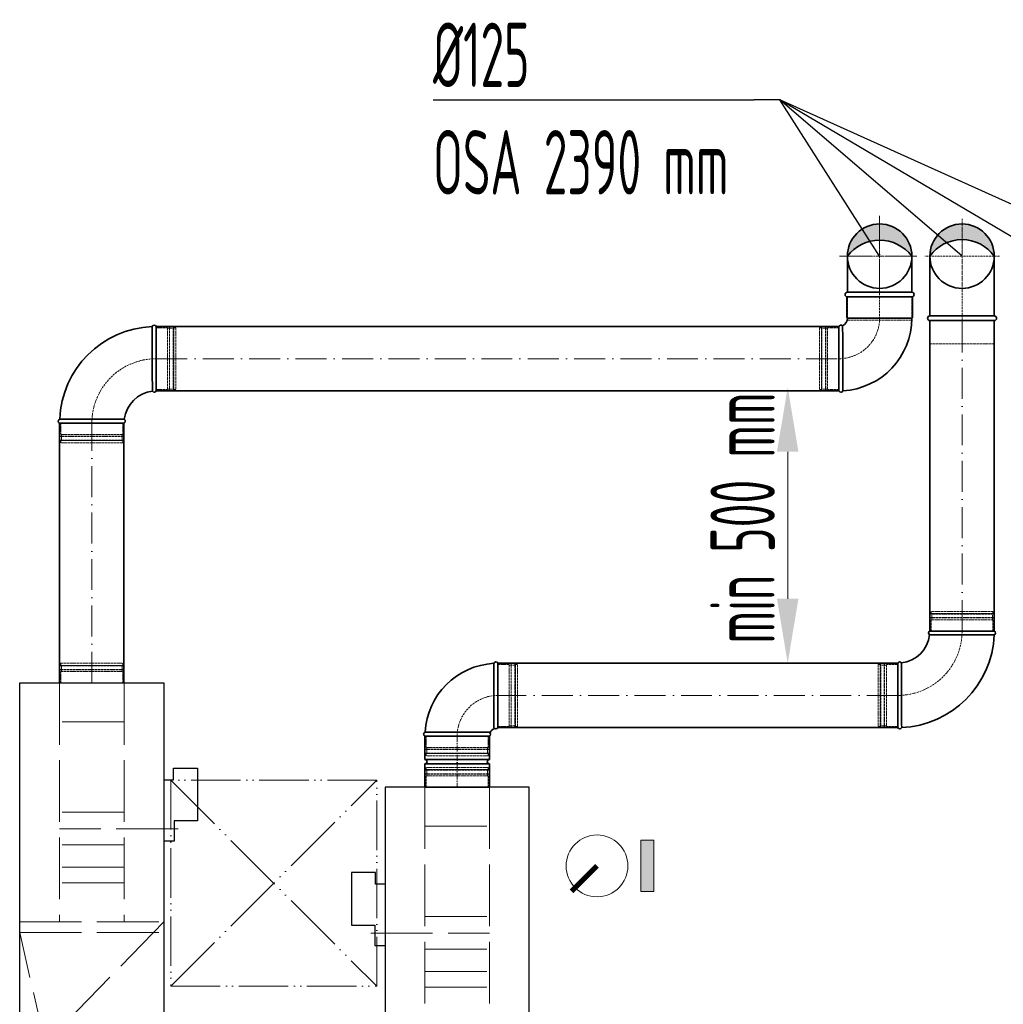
# Model space of a CAD drawing. Header units: millimetres. Extents: x -118717 to 8962, y 22910 to 145283.
# Tile 123 of 193: x -769 to 1140, y 28639 to 30550. Entities that reach past the tile are written whole.
import ezdxf

# ---------------------------------------------------------------- set-up
doc = ezdxf.new("R2010")
doc.units = ezdxf.units.MM
for name, pattern in [('ACAD_ISO02W100', [15, 12, -3]), ('ACAD_ISO05W100', [33, 24, -3, 0, -3, 0, -3]), ('ACAD_ISO10W100', [18, 12, -3, 0, -3]), ('phl_thick', [0])]:
    doc.linetypes.add(name, pattern=pattern)
for name, color, linetype, lineweight in [('UT_KOTY - DIMENZE', 7, 'Continuous', 5), ('VZT_01 SUP (PŘÍVOD) - OBRYS', 5, 'Continuous', 35), ('VZT_02 SUP (PŘÍVOD) - OSA', 5, 'ACAD_ISO10W100', 5), ('VZT_05 ETA (ODVOD) - OBRYS', 6, 'Continuous', 35), ('VZT_06 ETA (ODVOD) - OSA', 6, 'ACAD_ISO10W100', 5), ('VZT_21 ZAŘÍZENÍ - OBRYS', 1, 'Continuous', 30), ('VZT_22 ZAŘÍZENÍ - DETAIL', 8, 'Continuous', 5), ('VZT_60_KOTY - DIMENZE', 7, 'Continuous', 5), ('VZT_KOTY - DIMENZE', 7, 'Continuous', 5), ('VZT_POPIS - OBECNE', 7, 'Continuous', 5), ('VZT_POŽADAVKY NA STAVBU - PODHLEDY', 4, 'ACAD_ISO05W100', 5)]:
    doc.layers.add(name, color=color, linetype=linetype, lineweight=lineweight)
doc.layers.add('VZT_03 SUP (PŘÍVOD) - NETISK', color=8, linetype='ACAD_ISO02W100', lineweight=5, plot=False)
doc.layers.add('VZT_07 ETA (ODVOD) - NETISK', color=8, linetype='ACAD_ISO02W100', lineweight=5, plot=False)
doc.styles.add('EVORA_125', font='isocp.shx', dxfattribs={"width": 0.6, "height": 125})
doc.styles.add('ISOCP 2.5', font='isocp.shx', dxfattribs={"width": 0.6, "height": 2.5})

msp = doc.modelspace()

# ---------------------------------------------------------------- hatches: boundary and pattern name
at = {"layer": 'VZT_01 SUP (PŘÍVOD) - OBRYS'}
h = msp.add_hatch(color=256, dxfattribs=at)
h.dxf.hatch_style = 1
h.paths.add_polyline_path([(1122.1, 30090.7, 0.242708), (1059.6, 30122.9), (1059.6, 30153.2, -0.414214)])
h.paths.add_polyline_path([(1059.6, 30153.2), (1059.6, 30122.9, 0.242708), (997.1, 30090.7, -0.414214)])
at = {"layer": 'VZT_05 ETA (ODVOD) - OBRYS'}
h = msp.add_hatch(color=256, dxfattribs=at)
h.dxf.hatch_style = 1
h.paths.add_polyline_path([(837.1, 30090.7, -0.233094), (899.3, 30121.6), (899.3, 30153.2, 0.412533)])
h.paths.add_polyline_path([(899.6, 30153.2, 0.001435), (899.3, 30153.2), (899.3, 30121.6, -0.235167), (962.1, 30090.7, 0.414214)])
at = {"layer": 'VZT_POPIS - OBECNE'}
h = msp.add_hatch(color=256, dxfattribs=at)
h.dxf.hatch_style = 1
h.paths.add_polyline_path([(461.1, 28857.5), (461.1, 28957.5), (436.1, 28957.5), (436.1, 28857.5)])

# ---------------------------------------------------------------- linework, layer by layer
at = {"layer": 'UT_KOTY - DIMENZE'}
msp.add_line((721.2, 29425.8), (721.2, 29711.2), dxfattribs=at)
for points in [[(700.3, 29711.2), (742, 29711.2), (721.2, 29836.2)], [(700.3, 29425.8), (742, 29425.8), (721.2, 29300.8)]]:
    msp.add_solid(points, dxfattribs=at)
at = {"layer": 'VZT_01 SUP (PŘÍVOD) - OBRYS'}
for p, q in [((1122.1, 29363.3), (997.1, 29363.3)), ((151, 29175.8), (151, 29300.8)), ((158.7, 29175.8), (158.7, 29300.8)), ((934.6, 29300.8), (934.6, 29175.8)), ((142.2, 29167), (17.2, 29167)), ((142.2, 29159.3), (17.2, 29159.3)), ((17.2, 29159.3), (142.2, 29159.3)), ((17.2, 29159.3), (17.2, 29113.8)), ((142.2, 29159.3), (142.2, 29113.8)), ((17.2, 29113.8), (142.2, 29113.8)), ((17.2, 29105.8), (142.2, 29105.8)), ((17.2, 29105.8), (17.2, 29060.3)), ((142.2, 29105.8), (142.2, 29060.3)), ((17.2, 29060.3), (142.2, 29060.3))]:
    msp.add_line(p, q, dxfattribs=at)
for points in [[(997.1, 29974.7), (997.1, 30090.7)], [(1122.1, 29974.7), (1122.1, 30090.7)], [(1122.1, 29974.7), (997.1, 29974.7)], [(997.1, 29965.7), (997.1, 29363.3)], [(1122.1, 29965.7), (997.1, 29965.7)], [(1122.1, 29965.7), (1122.1, 29363.3)], [(158.7, 29300.8), (934.6, 29300.8)], [(158.7, 29175.8), (934.6, 29175.8)]]:
    msp.add_lwpolyline(points, dxfattribs=at)
msp.add_circle((1059.6, 30090.7), 62.5, dxfattribs=at)
for centre, radius, start, end in [((1059.6, 30046.2), 76.7, 35.4307, 144.5693), ((997.1, 29970.2), 4.5, 90, 270), ((1122.1, 29970.2), 4.5, 270, 90), ((934.6, 29363.3), 62.5, 276.8302, 353.1698), ((934.6, 29363.3), 187.5, 272.3607, 357.6393), ((998.8, 29359.5), 4.17, 113.4678, 239.7019), ((1120.5, 29359.5), 4.17, 291.1072, 66.5322), ((158.7, 29159.3), 141.5, 93.1369, 176.8631), ((154.8, 29299.1), 4.17, 23.4678, 159.6691), ((938.5, 29299.1), 4.17, 30.2981, 156.5322), ((18.8, 29163.1), 4.17, 110.3309, 246.5322), ((140.5, 29163.1), 4.17, 293.4678, 66.5322), ((158.7, 29159.3), 16.5, 113.8093, 156.1907), ((154.8, 29177.5), 4.17, 203.4678, 336.5322), ((938.5, 29177.5), 4.17, 203.4678, 338.8928), ((17.2, 29109.8), 4, 270, 90), ((142.2, 29109.8), 4, 90, 270)]:
    msp.add_arc(centre, radius, start, end, dxfattribs=at)
for points, knots in [([(996.7, 29355.9), (996.7, 29355.9), (996.7, 29355.9), (997.1, 29355.9), (997.4, 29355.9), (998.4, 29355.9), (999.2, 29355.9), (1002.4, 29355.8), (1005.5, 29355.8), (1014.4, 29355.8), (1020.6, 29355.7), (1034.7, 29355.7), (1042.5, 29355.7), (1058.8, 29355.6), (1067, 29355.6), (1082.9, 29355.6), (1090.3, 29355.6), (1103.5, 29355.6), (1109.1, 29355.6), (1116.1, 29355.6), (1118.2, 29355.6), (1121.2, 29355.6), (1122, 29355.6), (1122, 29355.6)], [197.067977, 197.067977, 197.067977, 197.067977, 201.792196, 201.792196, 209.190204, 209.190204, 218.040239, 218.040239, 237.760854, 237.760854, 262.206108, 262.206108, 286.831239, 286.831239, 311.323072, 311.323072, 335.946087, 335.946087, 360.704397, 360.704397, 377.088273, 377.088273, 394.105327, 394.105327, 394.105327, 394.105327]), ([(942.1, 29301.2), (942.1, 29301.2), (942.1, 29299.7), (942.1, 29293.5), (942.1, 29289), (942.2, 29277.7), (942.2, 29270.9), (942.3, 29255.8), (942.3, 29247.8), (942.3, 29231.4), (942.3, 29223.3), (942.3, 29208.1), (942.3, 29201.2), (942.3, 29189.4), (942.3, 29184.7), (942.4, 29178), (942.4, 29176.2), (942.4, 29176), (942.4, 29176), (942.4, 29176)], [0, 0, 0, 0, 24.235852, 24.235852, 48.531845, 48.531845, 73.024415, 73.024415, 97.570898, 97.570898, 122.078339, 122.078339, 146.53579, 146.53579, 170.957495, 170.957495, 195.359468, 195.359468, 197.168246, 197.168246, 197.168246, 197.168246])]:
    msp.add_open_spline(points, degree=3, knots=knots, dxfattribs=at)
at = {"layer": 'VZT_02 SUP (PŘÍVOD) - OSA', "ltscale": 0.3}
for points in [[(1059.6, 30163.2), (1059.6, 30090.7)], [(1059.6, 30090.7), (987.1, 30090.7)], [(1059.6, 30090.7), (1059.6, 29965.7)], [(1132.1, 30090.7), (1059.6, 30090.7)]]:
    msp.add_lwpolyline(points, dxfattribs=at)
at = {"layer": 'VZT_02 SUP (PŘÍVOD) - OSA', "ltscale": 5}
for points in [[(1059.6, 29363.3), (1059.6, 29965.7)], [(934.6, 29238.3), (158.7, 29238.3)]]:
    msp.add_lwpolyline(points, dxfattribs=at)
at = {"layer": 'VZT_02 SUP (PŘÍVOD) - OSA', "ltscale": 0.3}
for points in [[(934.6, 29238.3), (934.6, 29238.3, 0.414214), (1059.6, 29363.3), (1059.6, 29363.3)], [(158.7, 29238.3), (158.7, 29238.3, 0.414214), (79.7, 29159.3), (79.7, 29159.3)]]:
    msp.add_lwpolyline(points, format="xyb", dxfattribs=at)
at = {"layer": 'VZT_02 SUP (PŘÍVOD) - OSA'}
msp.add_lwpolyline([(79.7, 29159.3), (79.7, 29060.3)], dxfattribs=at)
at = {"layer": 'VZT_03 SUP (PŘÍVOD) - NETISK', "ltscale": 0.4}
for p, q in [((1120.6, 29396.8), (998.6, 29396.8)), ((998.6, 29396.3), (998.6, 29396.8)), ((1120.6, 29396.3), (998.6, 29396.3)), ((1120.6, 29389.3), (998.6, 29389.3)), ((998.6, 29388.8), (998.6, 29389.3)), ((1120.6, 29388.8), (998.6, 29388.8)), ((1119.6, 29401.3), (999.6, 29401.3)), ((999.6, 29397.3), (999.6, 29401.3)), ((1119.6, 29397.3), (999.6, 29397.3)), ((1000.6, 29396.8), (1000.6, 29397.3)), ((1000.6, 29389.3), (1000.6, 29396.3)), ((1000.6, 29385.3), (1000.6, 29388.8)), ((1118.6, 29396.8), (1118.6, 29397.3)), ((1118.6, 29389.3), (1118.6, 29396.3)), ((1118.6, 29385.3), (1118.6, 29388.8)), ((1119.6, 29397.3), (1119.6, 29401.3)), ((1120.6, 29396.3), (1120.6, 29396.8)), ((1120.6, 29388.8), (1120.6, 29389.3)), ((1119.6, 29385.3), (999.6, 29385.3)), ((999.6, 29363.3), (999.6, 29385.3)), ((1119.6, 29363.3), (1119.6, 29385.3)), ((180.7, 29298.3), (158.7, 29298.3)), ((180.7, 29178.3), (180.7, 29298.3)), ((184.2, 29297.3), (180.7, 29297.3)), ((184.2, 29177.3), (184.2, 29299.3)), ((184.7, 29299.3), (184.2, 29299.3)), ((184.7, 29177.3), (184.7, 29299.3)), ((191.7, 29297.3), (184.7, 29297.3)), ((191.7, 29177.3), (191.7, 29299.3)), ((192.2, 29299.3), (191.7, 29299.3)), ((192.2, 29177.3), (192.2, 29299.3)), ((192.7, 29297.3), (192.2, 29297.3)), ((192.7, 29178.3), (192.7, 29298.3)), ((196.7, 29298.3), (192.7, 29298.3)), ((196.7, 29178.3), (196.7, 29298.3)), ((896.6, 29298.3), (896.6, 29178.3)), ((900.6, 29298.3), (896.6, 29298.3)), ((900.6, 29298.3), (900.6, 29178.3)), ((901.1, 29297.3), (900.6, 29297.3)), ((901.1, 29299.3), (901.1, 29177.3)), ((901.6, 29299.3), (901.1, 29299.3)), ((901.6, 29299.3), (901.6, 29177.3)), ((908.6, 29297.3), (901.6, 29297.3)), ((908.6, 29299.3), (908.6, 29177.3)), ((909.1, 29299.3), (908.6, 29299.3)), ((909.1, 29299.3), (909.1, 29177.3)), ((912.6, 29297.3), (909.1, 29297.3)), ((912.6, 29298.3), (912.6, 29178.3)), ((934.6, 29298.3), (912.6, 29298.3)), ((180.7, 29178.3), (158.7, 29178.3)), ((184.2, 29179.3), (180.7, 29179.3)), ((184.7, 29177.3), (184.2, 29177.3)), ((191.7, 29179.3), (184.7, 29179.3)), ((192.2, 29177.3), (191.7, 29177.3)), ((192.7, 29179.3), (192.2, 29179.3)), ((196.7, 29178.3), (192.7, 29178.3)), ((900.6, 29178.3), (896.6, 29178.3)), ((901.1, 29179.3), (900.6, 29179.3)), ((901.6, 29177.3), (901.1, 29177.3)), ((908.6, 29179.3), (901.6, 29179.3)), ((909.1, 29177.3), (908.6, 29177.3)), ((912.6, 29179.3), (909.1, 29179.3)), ((934.6, 29178.3), (912.6, 29178.3)), ((19.7, 29159.3), (19.7, 29137.3)), ((139.7, 29159.3), (139.7, 29137.3)), ((140.7, 29133.8), (18.7, 29133.8)), ((18.7, 29133.8), (18.7, 29133.3)), ((140.7, 29133.3), (18.7, 29133.3)), ((140.7, 29126.3), (18.7, 29126.3)), ((18.7, 29126.3), (18.7, 29125.8)), ((140.7, 29125.8), (18.7, 29125.8)), ((139.7, 29137.3), (19.7, 29137.3)), ((139.7, 29125.3), (19.7, 29125.3)), ((19.7, 29125.3), (19.7, 29121.3)), ((139.7, 29121.3), (19.7, 29121.3)), ((20.7, 29137.3), (20.7, 29133.8)), ((20.7, 29133.3), (20.7, 29126.3)), ((20.7, 29125.8), (20.7, 29125.3)), ((138.7, 29137.3), (138.7, 29133.8)), ((138.7, 29133.3), (138.7, 29126.3)), ((138.7, 29125.8), (138.7, 29125.3)), ((139.7, 29125.3), (139.7, 29121.3)), ((140.7, 29133.8), (140.7, 29133.3)), ((140.7, 29126.3), (140.7, 29125.8))]:
    msp.add_line(p, q, dxfattribs=at)
msp.add_lwpolyline([(1122.1, 29965.7), (1122.1, 29920.7), (997.1, 29920.7), (997.1, 29965.7)], dxfattribs=at)
at = {"layer": 'VZT_05 ETA (ODVOD) - OBRYS'}
for p, q in [((963.1, 30011.7), (836.1, 30011.7)), ((836.1, 29971.7), (836.1, 30011.7)), ((963.1, 29971.7), (963.1, 30011.7)), ((962.1, 29970.7), (837.1, 29970.7)), ((-504.4, 29954.2), (-504.4, 29829.2)), ((820.6, 29954.2), (820.6, 29829.2)), ((-566.9, 29766.7), (-691.9, 29766.7))]:
    msp.add_line(p, q, dxfattribs=at)
for points in [[(837.1, 30020.7), (837.1, 30090.7)], [(962.1, 30020.7), (962.1, 30090.7)], [(837.1, 30020.7), (962.1, 30020.7)], [(837.1, 30011.7), (962.1, 30011.7)], [(820.6, 29954.2), (-504.1, 29954.2)], [(820.6, 29829.2), (-504.1, 29829.2)], [(-692.2, 29766.7), (-692.2, 29262.7)], [(-567.2, 29766.7), (-567.2, 29262.7)]]:
    msp.add_lwpolyline(points, dxfattribs=at)
msp.add_circle((899.6, 30090.7), 62.5, dxfattribs=at)
for centre, radius, start, end in [((899.6, 30090.7), 62.5, 0, 180), ((899.6, 30043.1), 78.6, 37.2907, 142.7093), ((899.6, 30090.7), 62.5, 180, 0), ((837.1, 30016.2), 4.5, 90, 270), ((962.1, 30016.2), 4.5, 270, 90), ((820.6, 29970.7), 16.5, 293.8093, 0), ((820.6, 29970.7), 141.5, 273.1369, 0), ((837.1, 29971.7), 1, 180, 270), ((962.1, 29971.7), 1, 270, 0), ((-504.4, 29766.7), 187.5, 92.3607, 177.6393), ((-508.3, 29952.5), 4.17, 23.4678, 158.8928), ((824.5, 29952.5), 4.17, 47.2771, 156.5322), ((-504.4, 29766.7), 62.5, 96.8302, 173.1698), ((-508.3, 29830.8), 4.17, 210.2981, 336.5322), ((824.5, 29830.8), 4.17, 203.4678, 339.6691), ((-690.3, 29770.5), 4.17, 111.1072, 246.5322), ((-568.6, 29770.5), 4.17, 293.4678, 59.7019)]:
    msp.add_arc(centre, radius, start, end, dxfattribs=at)
for points, knots in [([(-511.9, 29828.7), (-511.9, 29828.7), (-511.9, 29828.8), (-511.9, 29829.1), (-511.9, 29829.4), (-511.9, 29830.5), (-511.9, 29831.2), (-511.9, 29834.4), (-511.9, 29837.5), (-512, 29846.5), (-512, 29852.6), (-512, 29866.7), (-512, 29874.6), (-512.1, 29890.8), (-512.1, 29899), (-512.1, 29914.9), (-512.1, 29922.3), (-512.1, 29935.5), (-512.1, 29941.1), (-512.1, 29948.1), (-512.1, 29950.2), (-512.1, 29953.2), (-512.1, 29954), (-512.1, 29954)], [197.067977, 197.067977, 197.067977, 197.067977, 201.792196, 201.792196, 209.190204, 209.190204, 218.040239, 218.040239, 237.760854, 237.760854, 262.206108, 262.206108, 286.831239, 286.831239, 311.323072, 311.323072, 335.946087, 335.946087, 360.704397, 360.704397, 377.088273, 377.088273, 394.105327, 394.105327, 394.105327, 394.105327]), ([(827.3, 29955.6), (827.3, 29955.6), (827.3, 29955.1), (827.5, 29953.1), (827.6, 29950.9), (827.8, 29944.7), (827.9, 29940.7), (828.1, 29929.9), (828.2, 29922.7), (828.2, 29906.9), (828.3, 29898.6), (828.3, 29882.1), (828.3, 29874), (828.3, 29859), (828.4, 29852.3), (828.4, 29841), (828.4, 29836.6), (828.4, 29830.8), (828.4, 29829.4), (828.4, 29829.4)], [197.702813, 197.702813, 197.702813, 197.702813, 209.733369, 209.733369, 228.63381, 228.63381, 247.962689, 247.962689, 273.396832, 273.396832, 298.447199, 298.447199, 323.101867, 323.101867, 347.591906, 347.591906, 372.010558, 372.010558, 395.3015, 395.3015, 395.3015, 395.3015]), ([(-566.5, 29774.1), (-566.5, 29774.1), (-568.1, 29774.1), (-574.2, 29774.1), (-578.7, 29774.2), (-590.1, 29774.2), (-596.9, 29774.2), (-611.9, 29774.3), (-620, 29774.3), (-636.3, 29774.3), (-644.4, 29774.3), (-659.6, 29774.3), (-666.6, 29774.4), (-678.3, 29774.4), (-683.1, 29774.4), (-689.7, 29774.4), (-691.5, 29774.4), (-691.8, 29774.4), (-691.8, 29774.4), (-691.8, 29774.4)], [0, 0, 0, 0, 24.235852, 24.235852, 48.531845, 48.531845, 73.024415, 73.024415, 97.570898, 97.570898, 122.078339, 122.078339, 146.53579, 146.53579, 170.957495, 170.957495, 195.359468, 195.359468, 197.168246, 197.168246, 197.168246, 197.168246])]:
    msp.add_open_spline(points, degree=3, knots=knots, dxfattribs=at)
at = {"layer": 'VZT_06 ETA (ODVOD) - OSA', "ltscale": 5}
for points in [[(899.6, 30168.8), (899.6, 30012.5)], [(821.5, 30090.7), (977.8, 30090.7)], [(-504.1, 29891.7), (820.6, 29891.7)], [(-629.7, 29262.7), (-629.7, 29766.7)]]:
    msp.add_lwpolyline(points, dxfattribs=at)
at = {"layer": 'VZT_06 ETA (ODVOD) - OSA', "ltscale": 0.3}
for points in [[(899.6, 30163.2), (899.6, 30090.7)], [(827.1, 30090.7), (899.6, 30090.7)], [(899.6, 30090.7), (899.6, 30011.7)], [(899.6, 30090.7), (972.1, 30090.7)]]:
    msp.add_lwpolyline(points, dxfattribs=at)
for points in [[(899.6, 30011.7), (899.6, 29970.7, -0.414214), (820.6, 29891.7), (820.6, 29891.7)], [(-629.4, 29766.7), (-629.4, 29766.7, -0.414214), (-504.4, 29891.7), (-504.4, 29891.7)]]:
    msp.add_lwpolyline(points, format="xyb", dxfattribs=at)
at = {"layer": 'VZT_07 ETA (ODVOD) - NETISK', "ltscale": 0.4}
for p, q in [((-504.4, 29951.7), (-482.4, 29951.7)), ((-482.4, 29951.7), (-482.4, 29831.7)), ((-482.4, 29950.7), (-478.9, 29950.7)), ((-478.9, 29952.7), (-478.9, 29830.7)), ((-478.9, 29952.7), (-478.4, 29952.7)), ((-478.4, 29952.7), (-478.4, 29830.7)), ((-478.4, 29950.7), (-471.4, 29950.7)), ((-471.4, 29952.7), (-471.4, 29830.7)), ((-471.4, 29952.7), (-470.9, 29952.7)), ((-470.9, 29952.7), (-470.9, 29830.7)), ((-470.9, 29950.7), (-470.4, 29950.7)), ((-470.4, 29951.7), (-470.4, 29831.7)), ((-470.4, 29951.7), (-466.4, 29951.7)), ((-466.4, 29951.7), (-466.4, 29831.7)), ((782.6, 29951.7), (782.6, 29831.7)), ((786.6, 29951.7), (782.6, 29951.7)), ((786.6, 29951.7), (786.6, 29831.7)), ((787.1, 29950.7), (786.6, 29950.7)), ((787.1, 29952.7), (787.1, 29830.7)), ((787.6, 29952.7), (787.1, 29952.7)), ((787.6, 29952.7), (787.6, 29830.7)), ((794.6, 29950.7), (787.6, 29950.7)), ((794.6, 29952.7), (794.6, 29830.7)), ((795.1, 29952.7), (794.6, 29952.7)), ((795.1, 29952.7), (795.1, 29830.7)), ((798.6, 29950.7), (795.1, 29950.7)), ((798.6, 29951.7), (798.6, 29831.7)), ((820.6, 29951.7), (798.6, 29951.7)), ((-504.4, 29831.7), (-482.4, 29831.7)), ((-482.4, 29832.7), (-478.9, 29832.7)), ((-478.9, 29830.7), (-478.4, 29830.7)), ((-478.4, 29832.7), (-471.4, 29832.7)), ((-471.4, 29830.7), (-470.9, 29830.7)), ((-470.9, 29832.7), (-470.4, 29832.7)), ((-470.4, 29831.7), (-466.4, 29831.7)), ((786.6, 29831.7), (782.6, 29831.7)), ((787.1, 29832.7), (786.6, 29832.7)), ((787.6, 29830.7), (787.1, 29830.7)), ((794.6, 29832.7), (787.6, 29832.7)), ((795.1, 29830.7), (794.6, 29830.7)), ((798.6, 29832.7), (795.1, 29832.7)), ((820.6, 29831.7), (798.6, 29831.7)), ((-689.4, 29766.7), (-689.4, 29744.7)), ((-569.4, 29766.7), (-569.4, 29744.7)), ((-568.4, 29741.2), (-690.4, 29741.2)), ((-690.4, 29741.2), (-690.4, 29740.7)), ((-568.4, 29740.7), (-690.4, 29740.7)), ((-568.4, 29733.7), (-690.4, 29733.7)), ((-690.4, 29733.7), (-690.4, 29733.2)), ((-568.4, 29733.2), (-690.4, 29733.2)), ((-569.4, 29744.7), (-689.4, 29744.7)), ((-569.4, 29732.7), (-689.4, 29732.7)), ((-689.4, 29732.7), (-689.4, 29728.7)), ((-688.4, 29744.7), (-688.4, 29741.2)), ((-688.4, 29740.7), (-688.4, 29733.7)), ((-688.4, 29733.2), (-688.4, 29732.7)), ((-570.4, 29744.7), (-570.4, 29741.2)), ((-570.4, 29740.7), (-570.4, 29733.7)), ((-570.4, 29733.2), (-570.4, 29732.7)), ((-569.4, 29732.7), (-569.4, 29728.7)), ((-568.4, 29741.2), (-568.4, 29740.7)), ((-568.4, 29733.7), (-568.4, 29733.2)), ((-569.4, 29728.7), (-689.4, 29728.7)), ((-690.4, 29296.2), (-568.4, 29296.2)), ((-690.4, 29295.7), (-690.4, 29296.2)), ((-690.4, 29295.7), (-568.4, 29295.7)), ((-689.4, 29300.7), (-569.4, 29300.7)), ((-689.4, 29296.7), (-689.4, 29300.7)), ((-689.4, 29296.7), (-569.4, 29296.7)), ((-688.4, 29296.2), (-688.4, 29296.7)), ((-688.4, 29288.7), (-688.4, 29295.7)), ((-570.4, 29296.2), (-570.4, 29296.7)), ((-570.4, 29288.7), (-570.4, 29295.7)), ((-569.4, 29296.7), (-569.4, 29300.7)), ((-568.4, 29295.7), (-568.4, 29296.2)), ((-690.4, 29288.7), (-568.4, 29288.7)), ((-690.4, 29288.2), (-690.4, 29288.7)), ((-690.4, 29288.2), (-568.4, 29288.2)), ((-689.4, 29284.7), (-569.4, 29284.7)), ((-689.4, 29262.7), (-689.4, 29284.7)), ((-688.4, 29284.7), (-688.4, 29288.2)), ((-570.4, 29284.7), (-570.4, 29288.2)), ((-569.4, 29262.7), (-569.4, 29284.7)), ((-568.4, 29288.2), (-568.4, 29288.7)), ((140.7, 29093.8), (18.7, 29093.8)), ((18.7, 29093.3), (18.7, 29093.8)), ((140.7, 29093.3), (18.7, 29093.3)), ((140.7, 29086.3), (18.7, 29086.3)), ((18.7, 29085.8), (18.7, 29086.3)), ((140.7, 29085.8), (18.7, 29085.8)), ((139.7, 29098.3), (19.7, 29098.3)), ((19.7, 29094.3), (19.7, 29098.3)), ((139.7, 29094.3), (19.7, 29094.3)), ((139.7, 29082.3), (19.7, 29082.3)), ((19.7, 29060.3), (19.7, 29082.3)), ((20.7, 29093.8), (20.7, 29094.3)), ((20.7, 29086.3), (20.7, 29093.3)), ((20.7, 29082.3), (20.7, 29085.8)), ((138.7, 29093.8), (138.7, 29094.3)), ((138.7, 29086.3), (138.7, 29093.3)), ((138.7, 29082.3), (138.7, 29085.8)), ((139.7, 29094.3), (139.7, 29098.3)), ((139.7, 29060.3), (139.7, 29082.3)), ((140.7, 29093.3), (140.7, 29093.8)), ((140.7, 29085.8), (140.7, 29086.3))]:
    msp.add_line(p, q, dxfattribs=at)
msp.add_lwpolyline([(837.1, 30011.7), (837.1, 29966.7), (962.1, 29966.7), (962.1, 30011.7)], dxfattribs=at)
at = {"layer": 'VZT_21 ZAŘÍZENÍ - OBRYS'}
for points in [[(-769.4, 27762.7), (-769.4, 29262.7), (-489.4, 29262.7), (-489.4, 27762.7)], [(219.7, 27560.3), (219.7, 29060.3), (-60.3, 29060.3), (-60.3, 27560.3)]]:
    msp.add_lwpolyline(points, close=True, dxfattribs=at)
for points in [[(-489.4, 29074.4), (-470.8, 29074.4), (-470.8, 29096.9), (-424.2, 29096.9), (-424.2, 28995.2), (-469.6, 28995.2), (-469.6, 28955.3), (-489.4, 28955.3)], [(-60.3, 28872), (-78.9, 28872), (-78.9, 28894.5), (-125.5, 28894.5), (-125.5, 28792.8), (-80.2, 28792.8), (-80.2, 28752.9), (-60.3, 28752.9)]]:
    msp.add_lwpolyline(points, dxfattribs=at)
at = {"layer": 'VZT_22 ZAŘÍZENÍ - DETAIL', "linetype": 'ACAD_ISO02W100', "lineweight": 5, "ltscale": 10}
for points in [[(-691.9, 29262.7), (-691.9, 28798.9)], [(-566.9, 29262.7), (-566.9, 28798.9)], [(-566.9, 29187.3), (-691.9, 29187.3)], [(17.2, 29060.3), (17.2, 28596.5)], [(142.2, 29060.3), (142.2, 28596.5)], [(-566.9, 29011.5), (-691.9, 29011.5)], [(-461.9, 28979.2), (-691.9, 28979.2)], [(17.2, 28984.9), (142.2, 28984.9)], [(-566.9, 28948.2), (-691.9, 28948.2)], [(-566.9, 28905.2), (-691.9, 28905.2)], [(-566.9, 28874.4), (-691.9, 28874.4)], [(-769.4, 28798.9), (-489.4, 28798.9)], [(-489.4, 28798.9), (-679.5, 28604.3), (-489.4, 27786.7)], [(17.2, 28809.1), (142.2, 28809.1)], [(-769.4, 27762.7), (-582.2, 27960.1), (-769.4, 28778.4)], [(-769.4, 28778.4), (-489.4, 28778.4)], [(-87.9, 28776.7), (142.2, 28776.7)], [(17.2, 28745.8), (142.2, 28745.8)], [(17.2, 28702.8), (142.2, 28702.8)], [(17.2, 28672), (142.2, 28672)]]:
    msp.add_lwpolyline(points, dxfattribs=at)
at = {"layer": 'VZT_60_KOTY - DIMENZE', "linetype": 'ByBlock', "lineweight": -2}
msp.add_line((705.9, 30393.8), (655.9, 30393.8), dxfattribs=at)
for points in [[(32.9, 30393.8), (655.9, 30393.8)], [(1059.6, 30090.7), (705.9, 30393.8)], [(1219.6, 30090.7), (705.9, 30393.8)], [(1379.6, 30090.7), (705.9, 30393.8)], [(705.9, 30393.8), (705.9, 30393.8)], [(899.6, 30090.7), (705.9, 30393.8)]]:
    msp.add_lwpolyline(points, dxfattribs=at)
at = {"layer": 'VZT_KOTY - DIMENZE', "const_width": 10}
msp.add_lwpolyline([(351.1, 28907.5), (301.6, 28858)], dxfattribs=at)
at = {"layer": 'VZT_POPIS - OBECNE'}
msp.add_lwpolyline([(461.1, 28957.5), (436.1, 28957.5), (436.1, 28857.5), (461.1, 28857.5)], close=True, dxfattribs=at)
msp.add_circle((351.1, 28907.5), 60, dxfattribs=at)
at = {"layer": 'VZT_POŽADAVKY NA STAVBU - PODHLEDY', "ltscale": 5}
for p, q in [((-476.3, 29073.9), (-76.3, 28673.9)), ((-476.3, 28673.9), (-76.3, 29073.9))]:
    msp.add_line(p, q, dxfattribs=at)
at = {"layer": 'VZT_POŽADAVKY NA STAVBU - PODHLEDY', "ltscale": 4}
for p, q in [((-76.3, 29073.9), (-476.3, 29073.9)), ((-476.3, 29073.9), (-476.3, 28673.9)), ((-76.3, 28673.9), (-76.3, 29073.9)), ((-476.3, 28673.9), (-76.3, 28673.9))]:
    msp.add_line(p, q, dxfattribs=at)

# ---------------------------------------------------------------- texts
at = {"layer": 'UT_KOTY - DIMENZE', "insert": (633.7, 29582.7), "char_height": 125, "attachment_point": 5, "rotation": 90, "style": 'ISOCP 2.5'}
msp.add_mtext('min 500 mm', dxfattribs=at)
at = {"layer": 'VZT_60_KOTY - DIMENZE', "linetype": 'phl_thick', "insert": (32.9, 30543.8), "char_height": 125, "attachment_point": 1, "style": 'EVORA_125'}
msp.add_mtext('%%C125\\POSA 2390 mm', dxfattribs=at)

doc.saveas('drawing.dxf')
